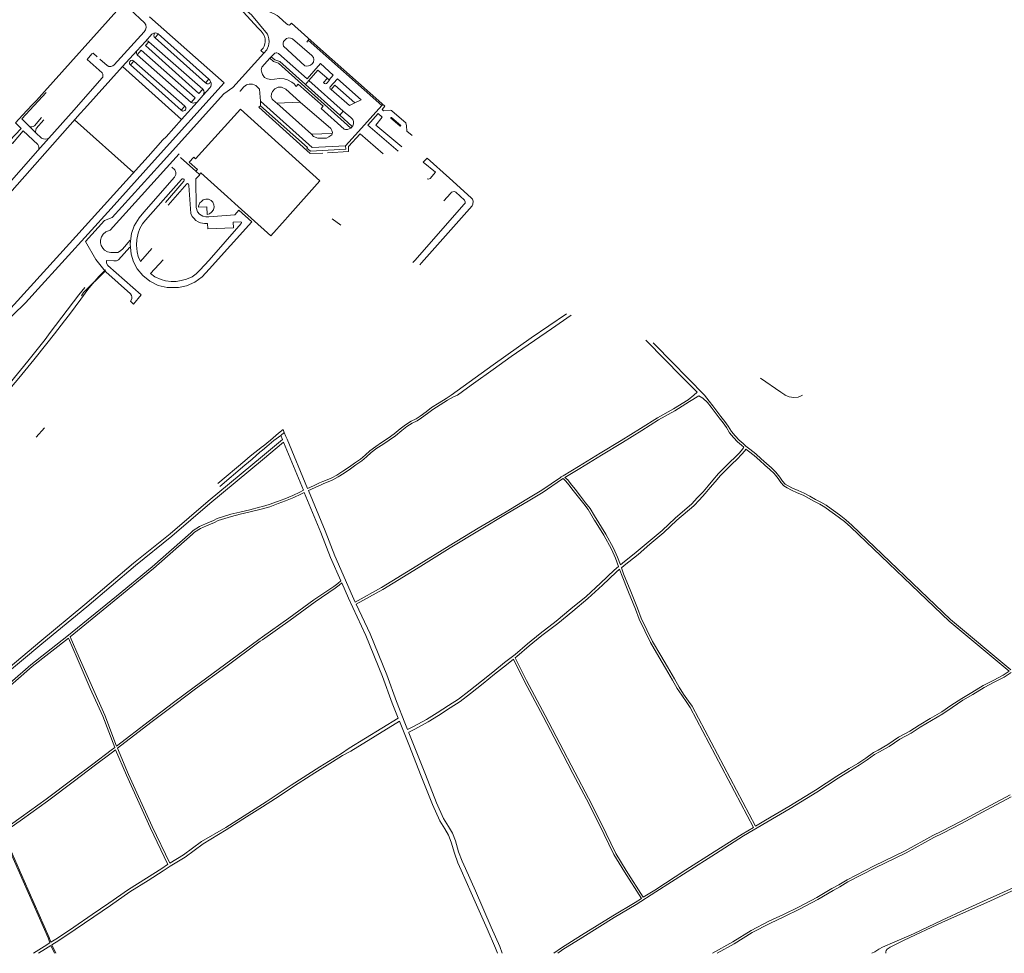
# Model space of a CAD drawing. Extents: x 145000 to 155000, y 457500 to 470000.
# Tile 65 of 196: x 148783 to 149664, y 457500 to 458336. Entities that reach past the tile are written whole.
import ezdxf

# ---------------------------------------------------------------- set-up
doc = ezdxf.new("R2010")
doc.units = 0
doc.header["$LTSCALE"] = 0.2
doc.header["$MEASUREMENT"] = 0
doc.layers.add('kant verharding', color=252, linetype='Continuous', lineweight=0)

msp = doc.modelspace()

# ---------------------------------------------------------------- linework, layer by layer
at = {"layer": 'kant verharding', "lineweight": 0}
for p, q in [((148894.46, 458333.5), (148881.51, 458345.25)), ((148867.41, 458295.83), (148894.17, 458325.19)), ((148887.57, 458308.2), (148895.33, 458316.77)), ((148895.33, 458316.77), (148901.11, 458323.15)), ((148898.36, 458316.44), (148946.56, 458273.91)), ((148906.65, 458323.4), (148903.96, 458320.02)), ((148949.2, 458279.67), (148903.96, 458320.02)), ((148906.65, 458323.4), (148952.07, 458282.77)), ((149041.1, 458317.73), (149039.8, 458316.15)), ((149041.98, 458318.79), (149041.1, 458317.73)), ((149107.05, 458259.31), (149041.1, 458317.73)), ((148874.89, 458294.2), (148887.57, 458308.2)), ((148891.47, 458308.77), (148887.93, 458304.84)), ((148854.59, 458300.75), (148860.96, 458295.15)), ((148885.01, 458298.93), (148881.9, 458295.7)), ((148885.01, 458298.93), (148930.61, 458258.82)), ((148887.93, 458304.84), (148936.13, 458262.09)), ((149008.03, 458302.94), (149006.79, 458301.58)), ((149011.14, 458306.33), (149008.03, 458302.94)), ((148927.71, 458246.84), (148874.89, 458294.2)), ((148927.71, 458246.84), (148874.89, 458294.2)), ((148927.34, 458255.08), (148881.9, 458295.7)), ((148952.07, 458282.77), (148949.2, 458279.67)), ((148952.07, 458282.77), (148952.93, 458282)), ((149038.62, 458278.26), (149041.66, 458281.73)), ((149072.3, 458254.16), (149041.66, 458281.73)), ((148804.91, 458272), (148797.6, 458263.85)), ((148953.04, 458275.05), (148947.12, 458268.46)), ((149069.29, 458250.73), (149038.62, 458278.26)), ((149061.68, 458273.54), (149078.01, 458259.33)), ((148793.99, 458259.96), (148797.6, 458263.85)), ((148947.12, 458268.46), (148941.63, 458262.34)), ((148998.2, 458263.1), (148998.28, 458259.15)), ((149082.77, 458261.66), (149088.45, 458264.42)), ((148808.92, 458229.94), (148831.42, 458255.42)), ((148930.61, 458258.82), (148927.34, 458255.08)), ((148941.63, 458262.34), (148927.71, 458246.84)), ((149013.02, 458261.34), (149033.87, 458262.35)), ((149044.02, 458233.68), (149013.02, 458261.34)), ((149072.3, 458254.16), (149069.29, 458250.73)), ((149078.01, 458259.33), (149082.77, 458261.66)), ((149107.9, 458260.26), (149107.05, 458259.31)), ((149108.4, 458254.57), (149107.24, 458255.59)), ((148884.63, 458199.27), (148831.92, 458246.54)), ((148927.71, 458246.84), (148913.71, 458231.25)), ((149069.29, 458250.73), (149080.42, 458240.44)), ((148799.06, 458218.87), (148808.92, 458229.94)), ((148913.71, 458231.25), (148910.99, 458228.49)), ((148769.14, 458185.04), (148799.06, 458218.87)), ((148940.49, 458200.4), (148926.73, 458212.7)), ((149007.51, 458142.63), (149020.3, 458156.89)), ((149070.14, 458152.22), (149062.44, 458157.73)), ((149189.04, 458010.46), (149183.77, 458006.58)), ((149174.81, 458000), (149183.77, 458006.58)), ((149386.5, 458000), (149389.51, 458002.48)), ((148797.48, 457962.26), (148804.79, 457970.77)), ((149019.67, 457966.37), (149018.57, 457969.21)), ((149021.12, 457962.88), (149022.12, 457960.46)), ((149000, 457953.86), (148989.09, 457945.17)), ((149429.91, 457951.58), (149431.03, 457953.22)), ((149269.47, 457927.74), (149267.7, 457926.67)), ((149555.44, 457505.54), (149551.98, 457503.67))]:
    msp.add_line(p, q, dxfattribs=at)
at = {"layer": 'kant verharding', "lineweight": 0, "flags": 128}
for points in [[(149107.24, 458255.59), (149109.75, 458258.76), (149049.52, 458312.26), (149025.95, 458333.11), (149024.16, 458331.16), (149023.07, 458331.55), (149021.59, 458332.41), (149014.74, 458338.63), (149013.18, 458340.03), (149010.62, 458341.43), (148992.45, 458349.26), (148989.65, 458350.89), (148984.18, 458354.91)], [(148869.71, 458344.17), (148804.91, 458272)], [(148977.31, 458346.76), (148977.86, 458347.36), (148983.13, 458342.93), (148995.83, 458328.97), (148998.85, 458325.88), (149000.79, 458323.6), (149002.04, 458321.42), (149002.63, 458318.96), (149002.59, 458316.36), (149002.34, 458314.57), (149001.67, 458312.6), (149000.81, 458310.74), (148998.72, 458308.44), (149001.35, 458306.06)], [(149001.35, 458306.06), (149003.99, 458309.32), (149005.58, 458312.75), (149006.08, 458316.43), (149005.91, 458319.1), (149005.33, 458321.28), (149004.49, 458323.28), (148990.23, 458340.38), (148978.8, 458349.96)], [(148903.36, 458210.23), (148965.75, 458279.5), (148899.04, 458338.84)], [(148946.56, 458273.91), (148943.06, 458270.02), (148895.24, 458313.02), (148898.36, 458316.44)], [(148898.36, 458316.44), (148897.65, 458316.98), (148896.64, 458317.29), (148895.33, 458316.77)], [(148903.96, 458320.02), (148903.26, 458320.72), (148902.87, 458321.73), (148903.02, 458322.9), (148903.47, 458324.23)], [(149018.82, 458312.36), (149037.96, 458294.76), (149039.18, 458294.59), (149041.43, 458294.76), (149043.11, 458295.52), (149044.48, 458296.6), (149045.74, 458298.23), (149045.95, 458300.61), (149045.65, 458302.41), (149044.32, 458304.08), (149027.05, 458318.88), (149025.26, 458319.72), (149023.62, 458319.84), (149021.62, 458319.26), (149019.99, 458317.96), (149019.07, 458316.58), (149018.65, 458315.25), (149018.57, 458314.03), (149018.82, 458312.36)], [(148887.93, 458304.84), (148887.31, 458305.78), (148887.23, 458307.18), (148887.57, 458308.2)], [(148891.47, 458308.77), (148939.87, 458266.29), (148936.13, 458262.09)], [(148856.44, 458288.55), (148842.98, 458300.6), (148847.42, 458305.45), (148848.56, 458306.13), (148851.93, 458302.85)], [(148881.9, 458295.7), (148881.08, 458296.52), (148881, 458297.41), (148881.31, 458298.62), (148882.25, 458299.63), (148883.34, 458299.94), (148884.15, 458299.75), (148885.01, 458298.93)], [(149001.35, 458306.06), (148973.53, 458275.44), (148965.4, 458269.77), (148908.74, 458206.86)], [(149006.79, 458301.58), (148999.6, 458293.71), (148999.05, 458291.24), (148999.45, 458288.74), (149000.27, 458287.1), (149002.02, 458284.34), (149004.53, 458283.09), (149007.71, 458282.59), (149010.97, 458282.84), (149015.4, 458283.46), (149019.54, 458283.3), (149022.51, 458282.42), (149026.44, 458280.25), (149028.36, 458278.7), (149030.32, 458276.48), (149032.14, 458278.55), (149054.39, 458258.6), (149052.76, 458256.59), (149073.12, 458238.26), (149074.56, 458237.7), (149076.23, 458237.83), (149077.7, 458238.33), (149079.08, 458239.02)], [(149006.79, 458301.58), (149009.92, 458298.79), (149014.38, 458297.11), (149079.08, 458239.02)], [(149008.03, 458302.94), (149011.26, 458300.35), (149015.52, 458298.6), (149038.62, 458278.26)], [(149040.25, 458283.23), (149014.5, 458305.98), (149012.91, 458306.48), (149012.24, 458306.39), (149011.14, 458306.33)], [(148836.8, 458252.04), (148840.69, 458256.43), (148874.89, 458294.2)], [(149040.25, 458283.23), (149052.2, 458297), (149063.55, 458286.44), (149059.85, 458282.26)], [(149041.66, 458281.73), (149049.78, 458291.01), (149059.85, 458282.26)], [(148831.42, 458255.42), (148856.37, 458283.69)], [(148949.2, 458279.67), (148950.53, 458278.66), (148951.77, 458278.74), (148952.71, 458279.05), (148953.65, 458280.7)], [(149059.85, 458282.26), (149060.07, 458282.06), (149057.39, 458278.97), (149056.3, 458278.64), (149055.55, 458278.89), (149054.8, 458279.89), (149058.14, 458283.57)], [(149088.45, 458264.42), (149067.34, 458283.09), (149066.9, 458282.98), (149060.63, 458275.92), (149060.3, 458275.08), (149060.8, 458274.37), (149061.68, 458273.54)], [(148947.12, 458268.46), (148947.88, 458271.11), (148947.65, 458272.44), (148946.56, 458273.91)], [(148998.2, 458263.1), (148997.47, 458274), (148994.12, 458277.09), (148991.15, 458278.32), (148988.06, 458278.47), (148985.88, 458277.92), (148983.46, 458276.03), (148980.24, 458272.3), (148980.04, 458272)], [(149013.02, 458261.34), (149012.16, 458262.1), (149008.81, 458265.09), (149007.98, 458267.29), (149008.06, 458269.63), (149009.15, 458271.97), (149011.16, 458274.14), (149014.17, 458275.65), (149017.01, 458275.73), (149021.02, 458273.81), (149033.48, 458262.69), (149033.87, 458262.35)], [(149061.68, 458273.54), (149064.98, 458277.42), (149082.77, 458261.66)], [(148806.5, 458270.94), (148784.71, 458247.44), (148791.64, 458240.26), (148797.06, 458234.96)], [(148998.2, 458263.1), (149044.64, 458221.66), (149074.5, 458223.16)], [(148785.92, 458236.54), (148776.18, 458225.4), (148773.59, 458227.59), (148784.14, 458238.67), (148778.79, 458243.88), (148785.15, 458250.64), (148793.99, 458259.96)], [(148927.34, 458255.08), (148928.64, 458254.29), (148929.58, 458254.4), (148930.63, 458254.83), (148931.29, 458255.57), (148931.6, 458256.43), (148931.6, 458257.09), (148931.44, 458257.59), (148930.61, 458258.82)], [(148968.81, 458177.56), (148945.03, 458199.02), (148943.68, 458197.52), (148940.49, 458200.4), (148941.83, 458201.88), (148934.55, 458208.45), (148938.57, 458212.9), (148940.08, 458211.53), (148980.29, 458256.08), (149051.56, 458191.77)], [(148936.13, 458262.09), (148938.15, 458261.54), (148941.63, 458262.34)], [(148998.28, 458259.15), (148996.96, 458257.83), (149042.95, 458216.2), (149054.23, 458216.59)], [(149074.5, 458223.16), (149074.69, 458220.28), (149043.14, 458218.53), (149039.83, 458221.14), (149040.3, 458221.68), (148998.28, 458259.15)], [(149033.87, 458262.35), (149061.4, 458238.61), (149062.33, 458237.02), (149062.74, 458235.1), (149062.07, 458233.01), (149059.57, 458231.25), (149057.31, 458230.08), (149054.47, 458230), (149049.7, 458230), (149045.94, 458231.67), (149044.02, 458233.68)], [(149079.08, 458239.02), (149079.2, 458239.08), (149081.02, 458240.98), (149081.67, 458242.82), (149081.65, 458244.91), (149080.99, 458246.84), (149079.11, 458248.49), (149072.3, 458254.16)], [(149107.05, 458259.31), (149086.04, 458235.9), (149074.5, 458223.16)], [(149107.24, 458255.59), (149108.35, 458254.57), (149108.4, 458254.57)], [(149108.4, 458254.57), (149114.67, 458255), (149115.59, 458254.81), (149116.24, 458254.28), (149128.38, 458243.83), (149129.14, 458241.13), (149129.4, 458236.33), (149134.04, 458232.44)], [(148791.73, 458240.11), (148793.6, 458240.09), (148794.8, 458240.54), (148795.85, 458241.25), (148802.16, 458248.44)], [(148797.09, 458234.93), (148796.91, 458235.96), (148797.03, 458237.16), (148797.55, 458238.71), (148804.29, 458246.46)], [(149121.71, 458218.47), (149094.52, 458241.66), (149103.66, 458252.05), (149107.24, 458248.9), (149101.71, 458241.66), (149124.96, 458222.16)], [(149115.68, 458248.53), (149123.86, 458241.47), (149123.94, 458241.26), (149123.75, 458240.95), (149123.61, 458240.81), (149123.32, 458240.85), (149115.08, 458247.97), (149115.03, 458248.36), (149115.26, 458248.63), (149115.68, 458248.53)], [(148910.99, 458228.49), (148897.71, 458213.78)], [(149044.02, 458233.68), (149044.06, 458233.68), (149062.42, 458234.25)], [(149058.37, 458217.07), (149077.2, 458218.05), (149077.01, 458222.6), (149087.49, 458233.98), (149108.32, 458215.96)], [(148897.71, 458213.77), (148827.28, 458135.74), (148754.09, 458055.42)], [(148757.26, 458051.73), (148759.2, 458054.16), (148768.93, 458064.21), (148776.73, 458071.71), (148787.49, 458082.26), (148791.27, 458086.23), (148796.23, 458091.9), (148823.54, 458121.8), (148864.46, 458167.03), (148903.36, 458210.22)], [(148925.36, 458216.06), (148914.04, 458203.54)], [(149142.52, 458118.43), (149187.76, 458169.48), (149188.57, 458170.84), (149188.74, 458173.69), (149188.61, 458174.52), (149188.07, 458175.53), (149187.11, 458176.74), (149167.59, 458194.25), (149147.44, 458212.27), (149144.05, 458208.58), (149154.92, 458199.48), (149150.24, 458194.04), (149148.9, 458193.46), (149147.65, 458193.71)], [(148914.02, 458203.51), (148863.58, 458147.55)], [(148908.71, 458206.83), (148865.58, 458158.93)], [(148943.68, 458197.52), (148943.68, 458196.95), (148940.4, 458193.5), (148940.87, 458167.9), (148941.92, 458164.19), (148943.85, 458161.97), (148946.62, 458160.2), (148949.29, 458159.57), (148951.95, 458159.7), (148975.41, 458161.42), (148979.06, 458165.5), (148990.47, 458155.27), (148952.3, 458112.73), (148946.21, 458105.95), (148939.54, 458101.13), (148932.18, 458097.74), (148924.81, 458096.17), (148914.73, 458096.22), (148906.73, 458098.21), (148899.16, 458101.97), (148893.01, 458107.04), (148887.96, 458113.18), (148884.65, 458119.18), (148882.45, 458126.13), (148881.54, 458135.28), (148882.69, 458144.78), (148885.17, 458151.52), (148889.71, 458158.73), (148893.84, 458163.75), (148921.24, 458195.1), (148922.5, 458197.6), (148922.39, 458199.33), (148921.5, 458201.68), (148918.89, 458203.98)], [(148908.74, 458206.86), (148908.72, 458206.84)], [(148914.04, 458203.54), (148914.02, 458203.51)], [(148901.13, 458131.32), (148890.74, 458119.64), (148888.92, 458124.07), (148887.79, 458128.39), (148887.21, 458134.24), (148887.58, 458139.2), (148888.78, 458145), (148890.37, 458149.18), (148892.72, 458153.26), (148895.49, 458156.71), (148918.09, 458182.41), (148927.44, 458193.05), (148928.11, 458193.54), (148929.08, 458193.66), (148929.71, 458193.43), (148929.98, 458193.02), (148930.03, 458192.4), (148929.8, 458191.59), (148927.85, 458189.33), (148913.24, 458172.37)], [(148915.64, 458170.12), (148932.51, 458189.19), (148933.09, 458189.35), (148933.82, 458189.01), (148934.24, 458188.3), (148934.26, 458187.73), (148935.99, 458162.6)], [(149022.45, 458159.3), (149051.56, 458191.77)], [(148975.34, 458171.67), (148968.81, 458177.56)], [(149162.57, 458173.85), (149168.34, 458180.46), (149169.51, 458181.55), (149170.68, 458182.13), (149172.19, 458182.3), (149173.36, 458181.71), (149180.96, 458174.61), (149181.47, 458173.18), (149181.47, 458171.93), (149180.8, 458170.84), (149136.43, 458120.51)], [(149007.51, 458142.63), (148975.33, 458171.67)], [(148865.58, 458158.93), (148858.73, 458156.36), (148841.55, 458137.44), (148850.74, 458121.3), (148859.22, 458110.92)], [(148935.99, 458162.6), (148937.03, 458160.01), (148938.68, 458158.34), (148940.57, 458156.42), (148942.57, 458155.15), (148944.56, 458154.27), (148948.11, 458153.64), (148951.01, 458153.74), (148951.18, 458148.94), (148974.04, 458149.76), (148973.85, 458154.95), (148980.75, 458155.2), (148981.19, 458154.87), (148981.35, 458154.24), (148981.04, 458153.67), (148952.5, 458120.94), (148944.13, 458111.79), (148940.73, 458108.53), (148937.02, 458105.84), (148932.16, 458103.64), (148927.17, 458102.49), (148922.75, 458101.75), (148918.21, 458101.66), (148913.39, 458102.22), (148909.27, 458103.46), (148903.79, 458105.97), (148899.9, 458108.81), (148911.07, 458121.07)], [(149020.3, 458156.89), (149022.45, 458159.3)], [(148863.58, 458147.55), (148859.69, 458146.09), (148857.47, 458144.05), (148855.95, 458141.78), (148855.06, 458138.72), (148855.04, 458136.29), (148855.55, 458134.02), (148857.06, 458131.44), (148858.66, 458129.79), (148861.35, 458128.22), (148864.45, 458127.65), (148870.45, 458127.6), (148872.15, 458128.43), (148874.71, 458130.73), (148881.71, 458138.72)], [(148881.19, 458132.35), (148871.05, 458121.22), (148869.48, 458120.28), (148867.05, 458120.05), (148860.35, 458120.41)], [(148860.35, 458120.41), (148860.43, 458117.98), (148861.56, 458115.93), (148891.41, 458089.76), (148884.55, 458081.49), (148881.96, 458084), (148883.13, 458086.25), (148883.05, 458087.84), (148882.96, 458089.1), (148881.79, 458090.77), (148859.89, 458110.33), (148859.22, 458110.92), (148839.91, 458091.85), (148837.98, 458088.93)], [(149136.43, 458120.51), (149134.8, 458118.66)], [(149140.94, 458116.65), (149142.52, 458118.43)], [(149169.08, 458000), (149206.61, 458027.18), (149240.66, 458051.11), (149272.33, 458072.83)], [(149276.46, 458071.43), (149259.06, 458059.36), (149222.69, 458034.38), (149206.64, 458022.98), (149189.04, 458010.46)], [(149389.51, 458002.48), (149374.52, 458017.6), (149360.77, 458031.6), (149343.3, 458049.17)], [(149350.01, 458046.89), (149351.77, 458045.02), (149366.58, 458029.78), (149395.96, 458000)], [(149445.97, 458015.02), (149464.39, 458002.56)], [(149022.12, 457960.46), (149040.45, 457916.3), (149042.61, 457917.17), (149046.9, 457919.38), (149051.2, 457921.22), (149054.3, 457922.65), (149058.08, 457924.03), (149062.23, 457925.85), (149066.76, 457928.38), (149072.06, 457931.82), (149077.9, 457935.69), (149082.63, 457938.99), (149087.78, 457942.62), (149092.03, 457946.26), (149096.18, 457950.15), (149101.48, 457953.94), (149106.75, 457957.44), (149112.58, 457961.23), (149118.03, 457965.15), (149123.53, 457969.74), (149128.19, 457973.35), (149133.17, 457976.58), (149137.6, 457978.56), (149141.37, 457981.14), (149146.69, 457985.09), (149151.6, 457988.7), (149158.2, 457992.92), (149164.61, 457997.04), (149169.08, 458000)], [(149267.7, 457926.67), (149266.87, 457926.17), (149250.4, 457914.82), (149236.89, 457906.61), (149218.19, 457895.52), (149193.38, 457880.71), (149167.2, 457864.92), (149138.33, 457847.09), (149106.78, 457827.6), (149083.1, 457814.59), (149080.65, 457819.78), (149064.86, 457856.06), (149056.2, 457878.38), (149041.22, 457914.45), (149043.45, 457915.35), (149047.76, 457917.57), (149052.02, 457919.4), (149055.06, 457920.79), (149058.82, 457922.17), (149063.11, 457924.05), (149067.8, 457926.66), (149073.16, 457930.14), (149079.02, 457934.03), (149083.77, 457937.35), (149089, 457941.04), (149093.37, 457944.76), (149097.46, 457948.59), (149102.62, 457952.3), (149107.85, 457955.76), (149113.7, 457959.59), (149119.25, 457963.57), (149124.79, 457968.18), (149129.35, 457971.71), (149134.13, 457974.82), (149138.58, 457976.8), (149142.53, 457979.52), (149147.87, 457983.48), (149152.74, 457987.04), (149159.28, 457991.24), (149165.67, 457995.34), (149171.29, 457998.43), (149174.81, 458000)], [(149269.47, 457927.74), (149283.21, 457936.02), (149302.6, 457947.9), (149321.34, 457959.29), (149338.66, 457969.95), (149353.86, 457979.47), (149368.29, 457987.71), (149381.39, 457995.79), (149386.5, 458000)], [(149431.03, 457953.22), (149429.17, 457955.03), (149425.55, 457958.21), (149421.77, 457962), (149418.42, 457966.28), (149415.6, 457970.9), (149412.64, 457974.96), (149409.12, 457979.56), (149405.35, 457984.32), (149401.77, 457989.26), (149398.52, 457993.26), (149394.58, 457997.07), (149390.92, 457999.4), (149382.45, 457994.09), (149369.31, 457985.99), (149354.88, 457977.75), (149339.72, 457968.25), (149322.38, 457957.59), (149303.64, 457946.2), (149284.25, 457934.3), (149270.93, 457926.28), (149273.43, 457923.92), (149276.05, 457920.72), (149280.15, 457915.56), (149284.82, 457909.46), (149289.46, 457903.53), (149293.48, 457898.3), (149297.29, 457891.79), (149297.29, 457891.8), (149307.59, 457875.41), (149314.59, 457862.82), (149318.12, 457854.7), (149320.61, 457847.78), (149322.54, 457849.38), (149334.87, 457859.19), (149345.49, 457868.32), (149357.93, 457878.65), (149369.54, 457889.66), (149384.66, 457902.63), (149389.51, 457907.89), (149394.7, 457913.33), (149399.17, 457918.82), (149403.44, 457923.85), (149408.52, 457929.65), (149413.24, 457934.56), (149418.73, 457939.76), (149423.32, 457944.42), (149427.26, 457948.36), (149429.91, 457951.58)], [(149395.96, 458000), (149400, 457994.62), (149403.35, 457990.48), (149406.95, 457985.52), (149410.7, 457980.78), (149414.24, 457976.16), (149417.26, 457972.02), (149420.06, 457967.42), (149423.27, 457963.32), (149426.91, 457959.67), (149430.53, 457956.51), (149432.85, 457954.24), (149436.41, 457951.44), (149441.83, 457947.29), (149446.76, 457942.95), (149451.42, 457938.82), (149455.79, 457934.91), (149459.68, 457931.06), (149463.44, 457926.55), (149465.83, 457922.97), (149468.21, 457920.23), (149470.86, 457918.6), (149474.76, 457916.66), (149479.87, 457914.36), (149485.04, 457911.98), (149490.12, 457909.45), (149495.28, 457906.42), (149500.19, 457904.03), (149504.81, 457901.39), (149509.44, 457898.03), (149513.67, 457895.04), (149518.14, 457891.74), (149522.59, 457888.14), (149528.24, 457883.14), (149616.21, 457798.91), (149670.34, 457753.82)], [(149464.39, 458002.56), (149467.8, 458000.14), (149468.14, 458000)], [(149468.14, 458000), (149471.76, 457998.54), (149475.79, 457997.87), (149479.86, 457998.08), (149483.11, 457999.52), (149483.54, 458000)], [(149000, 457953.86), (149000.77, 457954.27), (149007.21, 457959.66), (149014.6, 457965.72), (149018.57, 457969.2)], [(149000, 457945.17), (149017.9, 457960.18), (149016.44, 457963.71), (149010.33, 457959.3), (149004.05, 457953.93), (149000, 457950.59)], [(149016.44, 457963.71), (149019.67, 457966.37), (149021.12, 457962.88)], [(149000, 457900.28), (149006.04, 457901.91), (149013.56, 457904.62), (149020.07, 457907.12), (149027.3, 457910.06), (149033.63, 457913.12), (149036.8, 457914.67), (149018.91, 457957.76), (149000, 457941.91)], [(148513.04, 457604.2), (148519.17, 457591.96), (148524.47, 457579.1), (148528.23, 457571.08), (148531.48, 457564.04), (148532.46, 457561.98), (148532.88, 457559.75), (148532.91, 457558.2), (148552.09, 457571.55), (148578.92, 457594.16), (148603.58, 457614.57), (148627.56, 457634.61), (148663.49, 457664.28), (148694.39, 457689.7), (148728.38, 457718.57), (148762.51, 457747.05), (148800.85, 457779.07), (148841.1, 457812.38), (148884.66, 457849.3), (148917.37, 457875.56), (148951.33, 457904.81), (149000, 457945.17)], [(148960.27, 457920.7), (148984.37, 457941.14), (148989.09, 457945.17)], [(148961.89, 457917.96), (148984.29, 457937.12), (148990.73, 457942.53), (148997.78, 457948.76), (149000, 457950.59)], [(149495.41, 457646.15), (149514.48, 457658.57), (149525.59, 457665.45), (149533.36, 457670.04), (149540.33, 457674.88), (149547.14, 457679.85), (149551.55, 457682.08), (149560.14, 457687.03), (149569.8, 457693.5), (149579.83, 457698.97), (149588.04, 457704.22), (149598.08, 457710.28), (149608.35, 457716.21), (149616.56, 457721.8), (149626.28, 457728.36), (149635.23, 457733.6), (149645.35, 457739.79), (149655.07, 457744.78), (149663.3, 457749.02), (149668.62, 457752.65), (149614.88, 457797.42), (149526.89, 457881.66), (149521.29, 457886.62), (149516.92, 457890.16), (149512.49, 457893.42), (149508.28, 457896.41), (149503.73, 457899.71), (149499.25, 457902.27), (149494.34, 457904.66), (149489.16, 457907.69), (149484.18, 457910.18), (149479.05, 457912.54), (149473.9, 457914.86), (149469.88, 457916.85), (149466.91, 457918.69), (149464.23, 457921.75), (149461.84, 457925.35), (149458.2, 457929.7), (149454.42, 457933.45), (149450.08, 457937.32), (149445.44, 457941.45), (149440.55, 457945.75), (149435.19, 457949.86), (149432.96, 457951.61), (149431.91, 457950.08), (149429.12, 457946.68), (149425.1, 457942.66), (149420.48, 457937.98), (149415, 457932.78)], [(148764.11, 457745.13), (148802.45, 457777.15), (148842.7, 457810.46), (148886.25, 457847.37), (148918.97, 457873.64), (148952.95, 457902.9), (149000, 457941.91)], [(149415, 457932.78), (149410.36, 457927.96), (149405.34, 457922.21), (149401.09, 457917.22), (149396.58, 457911.67), (149391.33, 457906.17), (149386.39, 457900.83), (149371.22, 457887.8), (149359.59, 457876.78), (149347.11, 457866.41), (149336.47, 457857.27), (149324.12, 457847.44), (149321.52, 457845.28), (149323.45, 457839.9), (149329.82, 457824.09), (149335.95, 457808.98), (149339.32, 457800.12), (149349.25, 457779.16), (149356.72, 457766.62), (149362.74, 457756.54), (149369.06, 457745.68), (149373.31, 457738.27), (149377.19, 457732.18), (149381.75, 457725.78), (149384.83, 457721.29), (149441.58, 457613.81), (149450.68, 457619.2), (149471.52, 457631.51), (149495.41, 457646.15)], [(149318.98, 457846.42), (149316.26, 457853.96), (149312.77, 457861.98), (149305.81, 457874.5), (149297.37, 457887.93), (149297.37, 457887.7), (149291.73, 457897.34), (149287.75, 457902.52), (149283.11, 457908.45), (149278.44, 457914.54), (149274.35, 457919.69), (149271.78, 457922.84), (149269.23, 457925.26), (149267.95, 457924.49), (149251.48, 457913.14), (149237.92, 457904.89), (149219.21, 457893.8), (149194.4, 457878.99), (149168.24, 457863.22), (149139.38, 457845.39), (149107.78, 457825.88), (149083.95, 457812.78), (149096.46, 457786.18), (149111.33, 457749.38), (149120.04, 457725.46), (149127.67, 457706.54), (149130.11, 457700.44), (149135.45, 457703.09), (149147.09, 457709.36), (149156.51, 457715.24), (149166.79, 457721.84), (149175.66, 457727.67), (149184.88, 457734.72), (149196.28, 457743.59), (149206.24, 457751.9), (149216.98, 457760.45), (149226.37, 457767.72), (149237.45, 457777.21), (149248.81, 457786.53), (149263.04, 457797.45), (149276.29, 457808.4), (149289.89, 457819.59), (149302.76, 457831.62), (149315.08, 457843.19), (149318.98, 457846.42)], [(149000, 457783.3), (149023.81, 457800.02), (149046.15, 457816.49), (149064.03, 457828.65), (149067.63, 457831.31), (149070.22, 457833.72), (149061.16, 457854.54), (149052.48, 457876.89), (149037.57, 457912.82), (149034.51, 457911.32), (149028.12, 457908.24), (149020.81, 457905.26), (149014.26, 457902.74), (149006.64, 457899.99), (149000, 457898.21)], [(148612.37, 457604.26), (148640.79, 457627.83), (148666.09, 457650.45), (148715.49, 457691.43), (148733.61, 457707.02), (148792.69, 457758.36), (148825.05, 457783.8), (148869.31, 457819.77), (148901.25, 457846.13), (148936.01, 457876.72), (148937.9, 457878.63), (148943.56, 457882.36), (148949.1, 457884.61), (148956.23, 457887.56), (148959.59, 457889.34), (148971.86, 457893.25), (148979.79, 457895.13), (148988.7, 457897.26), (148997.29, 457899.56), (149000, 457900.28)], [(149000, 457898.21), (148997.81, 457897.62), (148989.18, 457895.32), (148980.25, 457893.19), (148972.4, 457891.33), (148960.37, 457887.49), (148957.09, 457885.74), (148949.86, 457882.77), (148944.5, 457880.58), (148939.18, 457877.07), (148937.39, 457875.26), (148902.55, 457844.61), (148870.57, 457818.23), (148827.91, 457783.55), (148836, 457765.01), (148847.76, 457738), (148858.87, 457713.21), (148869.43, 457685.57), (148899.02, 457708.36), (148920.31, 457724.56), (148938.86, 457738.38)], [(149439.86, 457612.79), (149429.72, 457606.78), (149404.7, 457590.91), (149379.36, 457574.65), (149351.35, 457556.67), (149341.15, 457550.14), (149325.89, 457574.09), (149316.51, 457589.48), (149303.27, 457616.45), (149291.94, 457638.96), (149279.83, 457662.09), (149266.29, 457687.81), (149253.25, 457712.91), (149236.63, 457744.39), (149226.52, 457764.67), (149227.95, 457765.78), (149239.05, 457775.29), (149250.37, 457784.57), (149264.6, 457795.49), (149277.88, 457806.48), (149291.54, 457817.71), (149304.46, 457829.8), (149316.74, 457841.31), (149319.88, 457843.92), (149321.58, 457839.18), (149327.96, 457823.34), (149334.09, 457808.24), (149337.48, 457799.34), (149347.49, 457778.22), (149355, 457765.6), (149361.02, 457755.52), (149367.32, 457744.68), (149371.59, 457737.23), (149375.53, 457731.06), (149380.11, 457724.64), (149383.11, 457720.25), (149439.86, 457612.79)], [(149000, 457633.45), (149003.44, 457635.61), (149025.84, 457650.45), (149051.46, 457666.88), (149070.85, 457678.81), (149077.76, 457683.66), (149121.68, 457710.69), (149116.3, 457724.02), (149107.59, 457747.94), (149092.8, 457784.58), (149077.01, 457818.14), (149071.07, 457831.78), (149068.91, 457829.77), (149065.19, 457827.01), (149047.31, 457814.85), (149024.97, 457798.4), (149000, 457780.85)], [(148867.78, 457684.28), (148864.64, 457681.8), (148848.16, 457669.53), (148830.55, 457656.16), (148806.35, 457637.97), (148784.15, 457621.87), (148767.08, 457609.76), (148766.85, 457610.29), (148751.62, 457644.99), (148726.75, 457698.48), (148734.91, 457705.5), (148793.97, 457756.82), (148826.3, 457782.24), (148834.16, 457764.21), (148845.92, 457737.2), (148857.03, 457712.45), (148867.78, 457684.28)], [(148938.96, 457738.51), (148966.16, 457758.3), (148996.87, 457781.1), (149000, 457783.3)], [(148940.14, 457736.89), (148967.34, 457756.68), (148998.05, 457779.48), (149000, 457780.85)], [(149261.15, 457500), (149268.02, 457504.95), (149285.81, 457516.2), (149313.93, 457533.7), (149333.73, 457545.39), (149339.47, 457549.07), (149324.19, 457573.03), (149314.75, 457588.52), (149301.48, 457615.55), (149290.16, 457638.04), (149278.05, 457661.16), (149264.51, 457686.89), (149251.47, 457711.99), (149234.85, 457743.47), (149224.9, 457763.42), (149218.52, 457758.49), (149207.82, 457749.96), (149197.84, 457741.65), (149186.4, 457732.74), (149177.1, 457725.63), (149168.15, 457719.74), (149157.85, 457713.12), (149148.35, 457707.2), (149136.6, 457700.87), (149131.05, 457698.11), (149131.28, 457697.53), (149134.76, 457688.53), (149146.03, 457660.21), (149156.05, 457634.72), (149162.35, 457620.61), (149166.79, 457613.43), (149170.4, 457607.47), (149172.95, 457600.68), (149175.71, 457591), (149178.8, 457582.66), (149181.83, 457575.98), (149190.75, 457555.89), (149204.87, 457523.54), (149212.53, 457506.01), (149214.86, 457500)], [(149264.57, 457500), (149269.14, 457503.29), (149286.87, 457514.5), (149314.97, 457531.98), (149334.77, 457543.69), (149352.43, 457554.99), (149380.44, 457572.97), (149405.78, 457589.23), (149430.76, 457605.08), (149451.7, 457617.48), (149472.56, 457629.79), (149496.47, 457644.46), (149515.56, 457656.89), (149526.63, 457663.73), (149534.44, 457668.36), (149541.49, 457673.24), (149548.18, 457678.13), (149552.51, 457680.32), (149561.2, 457685.33), (149570.84, 457691.78), (149580.85, 457697.25), (149589.1, 457702.52), (149599.1, 457708.56), (149609.41, 457714.51), (149617.68, 457720.14), (149627.34, 457726.66), (149636.25, 457731.88), (149646.33, 457738.05), (149655.99, 457743), (149664.32, 457747.3), (149670.55, 457751.54)], [(148940.06, 457736.78), (148921.51, 457722.96), (148900.24, 457706.78), (148870.21, 457683.64), (148880.12, 457660.22), (148901.41, 457613.45), (148917.09, 457580.78), (148929.38, 457588.3), (148945.63, 457600.13), (148967.18, 457612.82), (149000, 457633.45)], [(149000, 457631.32), (149011.64, 457638.74), (149032.01, 457651.97), (149047.09, 457661.51), (149062.84, 457671.39), (149071.87, 457677.15), (149079.1, 457680.96), (149122.82, 457707.87), (149123.95, 457705.04), (149127.56, 457696.07), (149131.04, 457687.07), (149142.31, 457658.73), (149152.36, 457633.18), (149158.81, 457618.73), (149163.37, 457611.35), (149166.78, 457605.71), (149169.15, 457599.42), (149171.91, 457589.76), (149175.1, 457581.14), (149178.17, 457574.34), (149187.09, 457554.27), (149201.21, 457521.94), (149208.83, 457504.49), (149210.57, 457500)], [(148915.4, 457579.68), (148915.11, 457579.48), (148909.93, 457575.91), (148896.35, 457567.36), (148880.07, 457557.25), (148862.63, 457544.9), (148847.74, 457534.86), (148831.04, 457523.27), (148816.46, 457513.52), (148810.64, 457509.92), (148809.22, 457514.28), (148786.8, 457564.93), (148767.9, 457607.89), (148785.31, 457620.25), (148807.53, 457636.36), (148831.75, 457654.56), (148849.36, 457667.93), (148865.86, 457680.22), (148868.58, 457682.36), (148878.28, 457659.42), (148899.59, 457612.61), (148915.4, 457579.68)], [(149403.09, 457500), (149421.42, 457510.24), (149437.73, 457520.3), (149453.54, 457528.64), (149466.79, 457534.71), (149480.02, 457541.27), (149496.51, 457549.95), (149510.09, 457558.14), (149516.18, 457561.38), (149523.7, 457565.84), (149547.81, 457578.38), (149575.61, 457591.87), (149600.32, 457605.4), (149608.51, 457609.51), (149625.3, 457617.92), (149647.91, 457630.18), (149669.7, 457641.81)], [(149407.19, 457500), (149422.44, 457508.52), (149438.73, 457518.56), (149454.42, 457526.84), (149467.65, 457532.91), (149480.93, 457539.49), (149497.49, 457548.21), (149511.07, 457556.4), (149517.18, 457559.64), (149524.4, 457563.94), (149548.71, 457576.6), (149576.53, 457590.09), (149601.24, 457603.62), (149609.41, 457607.73), (149626.22, 457616.14), (149648.85, 457628.42), (149670.64, 457640.05)], [(149699.54, 457500), (149709.18, 457504.54), (149756.71, 457526.11), (149789.83, 457540.84), (149837.24, 457562.85), (149879.89, 457582.34), (149903.09, 457592.57), (149891.57, 457605.99), (149880.5, 457618.53), (149862.4, 457638.38), (149858.67, 457642.8), (149831.67, 457629.59), (149796.96, 457614.2), (149766.25, 457599.55), (149732.14, 457583.78), (149691.37, 457565.33), (149651.42, 457546.77), (149609.1, 457527.83), (149574.61, 457511.71), (149562.16, 457505.52), (149559.52, 457503.79), (149558.52, 457502.6), (149558.18, 457501.25), (149558.25, 457500)], [(149000, 457631.32), (148985.65, 457622.17), (148967.53, 457610.69), (148947.03, 457598.06), (148930.77, 457586.22), (148917.58, 457578.15), (148916.53, 457577.42), (148911.31, 457573.83), (148897.67, 457565.24), (148881.45, 457555.17), (148864.05, 457542.84), (148849.16, 457532.8), (148832.44, 457521.21), (148817.82, 457511.42), (148811.57, 457507.56), (148814.94, 457500)], [(148755.67, 457500), (148748.16, 457514.74), (148718.6, 457570.89), (148733.67, 457582.29), (148760.53, 457602.76), (148766.49, 457606.89), (148767.07, 457607.3), (148785.88, 457564.53), (148808.28, 457513.92), (148809.76, 457509.38), (148804.47, 457506.12), (148795.02, 457500)], [(149672.21, 457558.79), (149649.13, 457548.06), (149629.31, 457539.32), (149608.71, 457529.77), (149583.01, 457517.55), (149562.12, 457508.57), (149559.56, 457507.3), (149555.44, 457505.54)], [(148799.62, 457500), (148805.81, 457504), (148810.71, 457507.03), (148813.85, 457500)], [(149545.86, 457500), (149548.4, 457501.43), (149551.98, 457503.67)]]:
    msp.add_lwpolyline(points, dxfattribs=at)
for points in [[(148754.09, 458055.42, -0.470371), (148745.16, 458055.35), (148701.19, 458094.43, -0.228023), (148701.35, 458100.24), (148755.36, 458160.25), (148836.8, 458252.04)], [(148785.92, 458236.54), (148798.8, 458224.39, -0.232424), (148799.5, 458219.44)], [(148797.11, 458234.96), (148802.35, 458230.18, 0.319581), (148809.53, 458230.55)], [(148720.93, 458000), (148729.06, 458011.88, -0.257262), (148737.96, 458013.89), (148752.98, 458003.72, 0.40908), (148775.44, 458007.42), (148782.01, 458015.22), (148795.45, 458031.51), (148806.99, 458046.23), (148813.81, 458054.76), (148822.68, 458066.5), (148827.19, 458072.27), (148837.43, 458085.87), (148843.78, 458094.42), (148848.28, 458099.99), (148853.65, 458106.17), (148859.42, 458112.28)], [(148841.02, 458096.36), (148835.69, 458089.86), (148810, 458056), (148805.4, 458049.8), (148790.13, 458030.31), (148774.28, 458011.01), (148772.81, 458009.63, -0.482798), (148750.6, 458010.36)]]:
    msp.add_lwpolyline(points, format="xyb", dxfattribs=at)
msp.add_lwpolyline([(148942.86, 458168.37), (148950.38, 458168.69), (148950.67, 458161.71), (148952.6, 458162.18), (148954.51, 458163.8), (148956.1, 458165.86), (148956.7, 458168.42), (148956.6, 458170.46), (148955.71, 458172.66), (148954.04, 458174.2), (148951.77, 458175.29), (148949.42, 458175.45), (148947.01, 458174.8), (148945.42, 458173.36), (148944.14, 458172.21), (148943.54, 458170.72), (148942.93, 458169.23), (148942.86, 458168.37)], close=True, dxfattribs=at)
at = {"layer": 'kant verharding', "lineweight": 0}
for centre, radius, start, end in [((148889.58, 458329.51), 6.3, 316.72352, 39.26245), ((148863.83, 458298.9), 4.72, 232.5839, 319.40174), ((148853.22, 458286.16), 4.01, 321.88161, 36.61007)]:
    msp.add_arc(centre, radius, start, end, dxfattribs=at)
at = {"layer": 'kant verharding', "lineweight": 0, "extrusion": (0, 0, -1)}
for centre, radius, start, end in [((-148904.03, 458319.87), 4.4, 82.65103, 126.63932), ((-148904.03, 458319.86), 4.4, 48.26406, 82.62947), ((-148947.98, 458278.44), 6.1, 144.32081, 158.30434), ((-148947.99, 458278.45), 6.09, 158.33743, 213.96877)]:
    msp.add_arc(centre, radius, start, end, dxfattribs=at)

doc.saveas('drawing.dxf')
